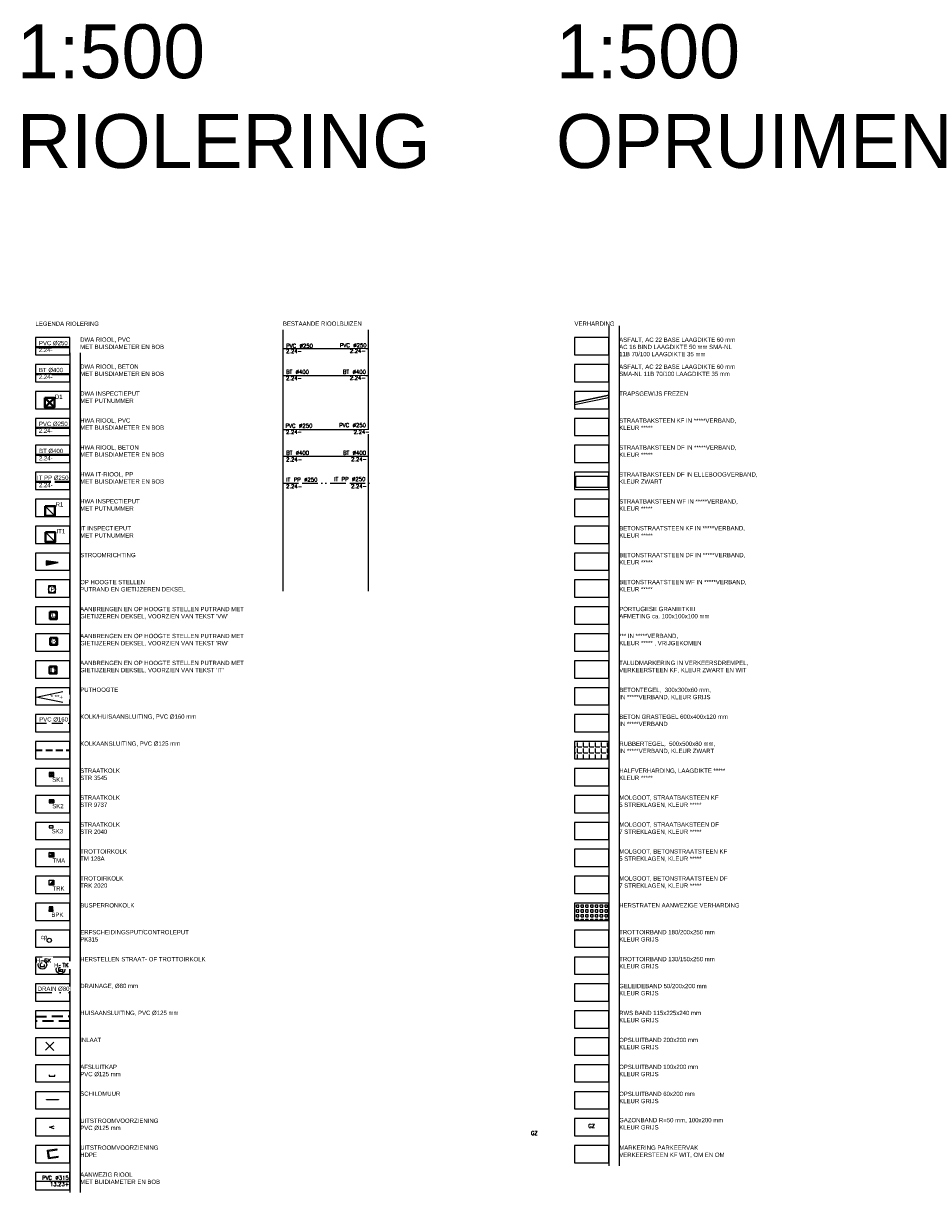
# Model space of a CAD drawing. Header units: metres. Extents: x 252743 to 254903, y 592696 to 593766.
# Tile 116 of 174: x 254277 to 254487, y 592911 to 593182. Entities that reach past the tile are written whole.
import ezdxf
from ezdxf.enums import TextEntityAlignment as Align

# ---------------------------------------------------------------- set-up
doc = ezdxf.new("R2010")
doc.units = ezdxf.units.M
doc.set_wipeout_variables(frame=1)
for name, pattern in [('ACAD_ISO10W100', [18, 12, -3, 0, -3]), ('ACAD_ISO11W100', [33, 12, -3, 12, -3, 0, -3]), ('ACAD_ISO13W100', [36, 12, -3, 12, -3, 0, -3, 0, -3]), ('CENTER', [50.8, 31.75, -6.35, 6.35, -6.35]), ('CENTERX2', [101.6, 63.5, -12.7, 12.7, -12.7]), ('DASHDOT', [25.4, 12.7, -6.35, 0, -6.35]), ('HIDDEN', [9.525, 6.35, -3.175])]:
    doc.linetypes.add(name, pattern=pattern)
for name, color, linetype, plot in [('ALGEMEEN HULP', 6, 'Continuous', False), ('N-RI-HULP', 6, 'Continuous', False), ('N-WB-HULP', 6, 'Continuous', False), ('N-WB-PROFIEL-HULP', 6, 'Continuous', False)]:
    doc.layers.add(name, color=color, linetype=linetype, plot=plot)
for name, color, linetype in [('ALGEMEEN LEGENDA 200', 7, 'Continuous'), ('ALGEMEEN TEKST 200', 7, 'Continuous'), ('B-RI', 8, 'Continuous'), ('B-RI-DWA-BETON', 8, 'Continuous'), ('B-RI-DWA-PVC', 8, 'Continuous'), ('B-RI-HWA-BETON', 8, 'Continuous'), ('B-RI-HWA-PVC', 8, 'Continuous'), ('B-RI-IT-HWA-PP', 8, 'ACAD_ISO13W100'), ('B-RI-TEKST', 8, 'Continuous'), ('B-RI-TEKST 200', 8, 'Continuous'), ('N-RI-AFSLUITKAP', 6, 'Continuous'), ('N-RI-DRAINAGE', 6, 'DASHDOT'), ('N-RI-ERFSCHEIDINGSPUT', 7, 'Continuous'), ('N-RI-HWA-PVC160', 2, 'HIDDEN'), ('N-RI-INSPECTIEPUT', 3, 'Continuous'), ('N-RI-KOLK-STRAATKOLK', 7, 'Continuous'), ('N-RI-KOLK-TROTTOIRKOLK', 7, 'Continuous'), ('N-RI-PUTHOOGTE', 7, 'Continuous'), ('N-RI-SCHILDMUUR', 4, 'Continuous'), ('N-RI-STANDPIJP', 6, 'Continuous'), ('N-RI-STROOMRICHTING', 7, 'Continuous'), ('N-RI-TEKST 500', 7, 'Continuous'), ('N-RI-UITSTROOM', 2, 'Continuous'), ('N-WB-ARC-HERSTRATEN', 8, 'Continuous'), ('N-WB-ARC-RUBBERTEGELS', 8, 'Continuous'), ('N-WB-BAND TEKST 200', 7, 'Continuous'), ('N-WB-TRAPSGEWIJS FREZEN', 2, 'Continuous')]:
    doc.layers.add(name, color=color, linetype=linetype)
for name, color, linetype, lineweight in [('N-RI-DWA-BETON', 12, 'CENTERX2', 40), ('N-RI-DWA-INSPECTIEPUT', 12, 'Continuous', 40), ('N-RI-DWA-PVC', 12, 'CENTER', 40), ('N-RI-HUISAANSLUITING DWA', 25, 'HIDDEN', 35), ('N-RI-HUISAANSLUITING HWA', 72, 'HIDDEN', 35), ('N-RI-HWA-BETON', 150, 'ACAD_ISO10W100', 40), ('N-RI-HWA-INSPECTIEPUT', 150, 'Continuous', 40), ('N-RI-HWA-PVC', 150, 'ACAD_ISO11W100', 40), ('N-RI-HWA-PVC125 KOLKAANSLUITING', 140, 'HIDDEN', 35), ('N-RI-IT-HWA-INSPECTIEPUT', 150, 'Continuous', 40), ('N-RI-IT-HWA-PP', 140, 'ACAD_ISO13W100', 40)]:
    doc.layers.add(name, color=color, linetype=linetype, lineweight=lineweight)
doc.layers.get('0').freeze()
doc.styles.add('B_STANDARD 200', font='txt.shx', dxfattribs={"height": 0.36})
doc.styles.add('N_STANDARD 200', font='arial.ttf', dxfattribs={"height": 0.4})
doc.styles.add('N_STANDARD 500', font='arial.ttf', dxfattribs={"height": 1})

# ---------------------------------------------------------------- blocks, each defined once
blk = doc.blocks.new('OP HOOGTE STELLEN GIET IT')
blk.add_lwpolyline([(-1.62, 1.62), (-1.62, -1.63), (1.62, -1.63), (1.62, 1.62)], close=True)
blk.add_circle((0, 0), 1.62)
at = {"insert": (-1.06, 1.04), "char_height": 2, "attachment_point": 1, "style": 'N_STANDARD 200', "bg_fill": 3, "box_fill_scale": 1, "bg_fill_color": 256, "bg_fill_transparency": 0}
blk.add_mtext_dynamic_manual_height_columns('IT', width=0.4, gutter_width=2, heights=[0], dxfattribs=at)
blk = doc.blocks.new('INPECTIEPUT DWA')
for p, q in [((-0.45, -0.45), (0.45, 0.45)), ((-0.45, 0.45), (0.45, -0.45))]:
    blk.add_line(p, q)
at = {"flags": 128}
blk.add_lwpolyline([(-0.45, 0.45), (0.45, 0.45), (0.45, -0.45), (-0.45, -0.45), (-0.45, 0.45)], dxfattribs=at)
blk = doc.blocks.new('STROOMRICHTING')
blk.add_hatch(color=256).paths.add_polyline_path([(0, 0), (-5.6, 0.83), (-5.6, -1.11)])
at = {"flags": 128}
blk.add_lwpolyline([(0, 0), (-5.6, 0.83), (-5.6, -1.11)], close=True, dxfattribs=at)
blk = doc.blocks.new('INSPECTIEPUT IT')
at = {"flags": 128}
blk.add_lwpolyline([(-2.25, 2.25), (2.25, 2.25), (2.25, -2.25), (-2.25, -2.25), (-2.25, 2.25)], dxfattribs=at)
at = {"layer": 'N-WB-HULP'}
blk.add_line((-2.25, 2.25), (2.25, -2.25), dxfattribs=at)
blk = doc.blocks.new('UITSTROOM HDPE')
for p, q in [((-0.3, 1.98), (4.15, 2.65)), ((0.3, -1.98), (-0.3, 1.98)), ((0.27, 1.56), (4.22, 2.16)), ((0.72, -1.41), (0.27, 1.56)), ((4.22, 2.16), (4.15, 2.65)), ((0.3, -1.98), (4.75, -1.3)), ((0.72, -1.41), (4.67, -0.81)), ((4.75, -1.3), (4.67, -0.81))]:
    blk.add_line(p, q)
blk = doc.blocks.new('UITSTROOM PVC')
blk.add_lwpolyline([(0.41, -0.14), (0, 0), (0.41, 0.14)])
blk = doc.blocks.new('INSPECTIEPUT RWA')
at = {"flags": 128}
blk.add_lwpolyline([(-0.45, 0.45), (0.45, 0.45), (0.45, -0.45), (-0.45, -0.45), (-0.45, 0.45)], dxfattribs=at)
at = {"layer": 'N-RI-HULP'}
blk.add_line((-0.45, 0.45), (0.45, -0.45), dxfattribs=at)
blk = doc.blocks.new('KAP')
for p, q in [((-0.63, -0.62), (0.63, 0.62)), ((0.62, -0.63), (-0.62, 0.63))]:
    blk.add_line(p, q)
blk = doc.blocks.new('HERSTELLEN STRAATKOLK')
at = {"color": 8}
blk.add_lwpolyline([(-0.2, 0.15), (-0.2, -0.15), (0.2, -0.15), (0.2, 0.15)], close=True, dxfattribs=at)
at = {"color": 8, "insert": (0.18, 0.58), "char_height": 0.36, "width": 0.6282, "attachment_point": 1, "rotation": 359.9997, "style": 'B_STANDARD 200', "bg_fill": 2}
blk.add_mtext('SK', dxfattribs=at)
blk.add_circle((0, 0), 0.4)
at = {"insert": (-0.2, 0.2), "char_height": 0.4, "width": 0.231, "attachment_point": 9, "rotation": 359.9671, "style": 'N_STANDARD 200', "bg_fill": 3, "box_fill_scale": 1.1, "bg_fill_color": 256, "bg_fill_transparency": 0}
blk.add_mtext('H', dxfattribs=at)
blk = doc.blocks.new('HERSTELLEN TROTTOIRKOLK')
at = {"color": 8}
blk.add_line((-0.2, -0.15), (0.2, 0.15), dxfattribs=at)
blk.add_lwpolyline([(-0.2, 0.15), (-0.2, -0.15), (0.2, -0.15), (0.2, 0.15)], close=True, dxfattribs=at)
blk.add_circle((0, 0), 0.4)
at = {"insert": (-0.2, 0.2), "char_height": 0.4, "width": 0.231, "attachment_point": 9, "rotation": 359.9671, "style": 'N_STANDARD 200', "bg_fill": 3, "box_fill_scale": 1.1, "bg_fill_color": 256, "bg_fill_transparency": 0}
blk.add_mtext('H', dxfattribs=at)
at = {"color": 8, "insert": (0.18, 0.58), "char_height": 0.36, "width": 0.6282, "attachment_point": 1, "rotation": 359.9997, "style": 'B_STANDARD 200', "bg_fill": 2}
blk.add_mtext('TK', dxfattribs=at)
blk = doc.blocks.new('STRAATKOLK STR9737')
h = blk.add_hatch(color=256)
h.dxf.hatch_style = 1
h.paths.add_polyline_path([(0, 0.3), (0, 0), (0.22, 0.15)])
h = blk.add_hatch(color=256)
h.dxf.hatch_style = 1
h.paths.add_polyline_path([(0.22, 0.15), (0.45, 0.3), (0.45, 0)])
for points in [[(0, 0.3), (0, 0), (0.22, 0.15)], [(0, 0.3), (0, 0), (0.45, 0), (0.45, 0.3)], [(0.22, 0.15), (0.45, 0.3), (0.45, 0)]]:
    blk.add_lwpolyline(points, close=True)
at = {"style": 'N_STANDARD 200'}
blk.add_attdef('STRAATKOLK', (0.3, -0.5), '', height=0.4, dxfattribs=at)
at = {"color": 7, "true_color": 0xffffff}
blk.add_wipeout([(0.32, -0.09), (1.36, -0.09), (1.36, -0.52), (0.32, -0.52)], dxfattribs=at)
blk = doc.blocks.new('STRAATKOLK STR3545')
h = blk.add_hatch(color=256)
h.dxf.hatch_style = 1
h.paths.add_polyline_path([(0, 0.35), (0.22, 0.17), (0.45, 0.35)])
h = blk.add_hatch(color=256)
h.dxf.hatch_style = 1
h.paths.add_polyline_path([(0.22, 0.17), (0, 0), (0.45, 0)])
for points in [[(0, 0.35), (0.22, 0.17), (0.45, 0.35)], [(0, 0.35), (0, 0), (0.45, 0), (0.45, 0.35)], [(0.22, 0.17), (0, 0), (0.45, 0)]]:
    blk.add_lwpolyline(points, close=True)
at = {"style": 'N_STANDARD 200'}
blk.add_attdef('STRAATKOLK', (0.3, -0.5), '', height=0.4, dxfattribs=at)
at = {"color": 7, "true_color": 0xffffff}
blk.add_wipeout([(0.32, -0.09), (1.36, -0.09), (1.36, -0.52), (0.32, -0.52)], dxfattribs=at)
blk = doc.blocks.new('STRAATKOLK STR2040')
blk.add_lwpolyline([(0, 0.2), (0, 0), (0.4, 0), (0.4, 0.2)], close=True)
at = {"style": 'N_STANDARD 200'}
blk.add_attdef('STRAATKOLK', (0.25, -0.5), '', height=0.4, dxfattribs=at)
at = {"color": 7, "true_color": 0xffffff}
blk.add_wipeout([(0.27, -0.09), (1.31, -0.09), (1.31, -0.52), (0.27, -0.52)], dxfattribs=at)
blk = doc.blocks.new('PUTHOOGTE-R')
at = {"color": 7, "true_color": 0xffffff}
blk.add_wipeout([(3.1, 0.22), (1.3, 0.22), (1.3, -0.22), (3.1, -0.22)], dxfattribs=at)
for p, q in [((0, 0), (2.49, 0.51)), ((2.49, -0.5), (0, 0))]:
    blk.add_line(p, q)
at = {"style": 'N_STANDARD 200'}
blk.add_attdef('PUTHOOGTE', text='', height=0.4, dxfattribs=at).set_placement((1.34, 0), align=Align.MIDDLE_LEFT)
blk = doc.blocks.new('CONTROLEPUT')
at = {"linetype": 'Continuous'}
blk.add_circle((0, 0), 0.2, dxfattribs=at)
at = {"style": 'N_STANDARD 200'}
blk.add_attdef('ERFSCHEIDINGS/CONTROLEPUT', text='', height=0.4, dxfattribs=at).set_placement((-0.18, 0.11), align=Align.RIGHT)
blk = doc.blocks.new('OP HOOGTE STELLEN GIET DEKSEL')
blk.add_circle((0, 0), 1.62)
at = {"insert": (-0.69, 0.96), "char_height": 2, "attachment_point": 1, "style": 'N_STANDARD 200', "bg_fill": 3, "box_fill_scale": 1, "bg_fill_color": 256, "bg_fill_transparency": 0}
blk.add_mtext_dynamic_manual_height_columns('\\pxr0.90157;P', width=0.35, gutter_width=2, heights=[0], dxfattribs=at)
blk.add_lwpolyline([(-1.62, 1.62), (-1.62, -1.63), (1.62, -1.63), (1.62, 1.62)], close=True)
blk = doc.blocks.new('OP HOOGTE STELLEN GIET VW')
at = {"flags": 128}
blk.add_lwpolyline([(-1.62, 1.62), (-1.62, -1.63), (1.62, -1.63), (1.62, 1.62)], close=True, dxfattribs=at)
blk.add_circle((0, 0), 1.62)
at = {"insert": (-0.74, 1.18), "char_height": 2, "attachment_point": 1, "style": 'N_STANDARD 200', "bg_fill": 3, "box_fill_scale": 1, "bg_fill_color": 256, "bg_fill_transparency": 0}
blk.add_mtext_dynamic_manual_height_columns('D', width=0.4, gutter_width=2, heights=[0], dxfattribs=at)
blk = doc.blocks.new('OP HOOGTE STELLEN GIET RWA')
blk.add_lwpolyline([(-1.62, 1.62), (-1.62, -1.63), (1.62, -1.63), (1.62, 1.62)], close=True)
blk.add_circle((0, 0), 1.62)
at = {"insert": (-0.77, 1.18), "char_height": 2, "attachment_point": 1, "style": 'N_STANDARD 200', "bg_fill": 3, "box_fill_scale": 1, "bg_fill_color": 256, "bg_fill_transparency": 0}
blk.add_mtext_dynamic_manual_height_columns('R', width=0.4, gutter_width=2, heights=[0], dxfattribs=at)
blk = doc.blocks.new('BUSPERRONKOLK')
h = blk.add_hatch(color=256)
h.dxf.hatch_style = 1
h.paths.add_polyline_path([(0, 0.43), (0.18, 0.29), (0.35, 0.43)])
h = blk.add_hatch(color=256)
h.dxf.hatch_style = 1
h.paths.add_polyline_path([(0, 0.15), (0.18, 0.29), (0.35, 0.15)])
for points in [[(0, 0.43), (0.18, 0.29), (0.35, 0.43)], [(0, 0.43), (0, 0.15), (0.35, 0.15), (0.35, 0.43)], [(0, 0.15), (0.18, 0.29), (0.35, 0.15)], [(0, 0), (0, 0.15), (0.35, 0.15), (0.35, 0)]]:
    blk.add_lwpolyline(points, close=True)
at = {"color": 7, "true_color": 0xffffff}
blk.add_wipeout([(0.22, -0.09), (1.46, -0.09), (1.46, -0.52), (0.22, -0.52)], dxfattribs=at)
at = {"style": 'N_STANDARD 200'}
blk.add_attdef('TROTTOIRKOLK', (0.22, -0.51), '', height=0.4, dxfattribs=at)
blk = doc.blocks.new('TROTTOIRKOLK TRK2020')
h = blk.add_hatch(color=256)
h.dxf.hatch_style = 1
h.paths.add_polyline_path([(0, 0), (0.45, 0.45), (0.45, 0)])
for points in [[(0, 0.45), (0.45, 0.45), (0.45, 0), (0, 0)], [(0, 0), (0.45, 0.45), (0.45, 0)]]:
    blk.add_lwpolyline(points, close=True)
at = {"color": 7, "true_color": 0xffffff}
blk.add_wipeout([(0.32, -0.09), (1.56, -0.09), (1.56, -0.52), (0.32, -0.52)], dxfattribs=at)
at = {"style": 'N_STANDARD 200'}
blk.add_attdef('TROTTOIRKOLK', (0.32, -0.51), '', height=0.4, dxfattribs=at)
blk = doc.blocks.new('TROTTOIRKOLK TM128A')
h = blk.add_hatch(color=256)
h.dxf.hatch_style = 1
h.paths.add_polyline_path([(0, 0.45), (0.45, 0.45), (0.45, 0.15)])
for points in [[(0, 0.45), (0.45, 0.45), (0.45, 0.15), (0, 0.15)], [(0, 0.45), (0.45, 0.45), (0.45, 0.15)], [(0, 0), (0, 0.15), (0.45, 0.15), (0.45, 0)]]:
    blk.add_lwpolyline(points, close=True)
at = {"color": 7, "true_color": 0xffffff}
blk.add_wipeout([(0.32, -0.09), (1.56, -0.09), (1.56, -0.52), (0.32, -0.52)], dxfattribs=at)
at = {"style": 'N_STANDARD 200'}
blk.add_attdef('TROTTOIRKOLK', (0.32, -0.51), '', height=0.4, dxfattribs=at)

msp = doc.modelspace()

# ---------------------------------------------------------------- hatches: boundary and pattern name
at = {"layer": 'N-WB-ARC-HERSTRATEN'}
h = msp.add_hatch(dxfattribs=at)
h.set_pattern_fill('SQUARE', color=256, scale=0.175, style=0)
h.set_pattern_definition([(0, (254454.3638, 592462.82024), (0, 0.555625), [0.555625, -0.555625]), (90, (254454.3638, 592462.82024), (-0.555625, 3e-17), [0.555625, -0.555625])])
h.paths.add_polyline_path([(254405.031, 592974.278), (254413.031, 592974.278), (254413.031, 592978.278), (254405.031, 592978.278)])
at = {"layer": 'N-WB-ARC-RUBBERTEGELS'}
h = msp.add_hatch(dxfattribs=at)
h.set_pattern_fill('ANGLE', color=256, scale=0.2)
h.set_pattern_definition([(0, (254395.9422, 592820.3597), (0, 1.397), [1.016, -0.381]), (90, (254395.9422, 592820.3597), (-1.397, 9e-17), [1.016, -0.381])])
h.paths.add_polyline_path([(254405.031, 593011.778), (254413.031, 593011.778), (254413.031, 593015.778), (254405.031, 593015.778)])

# ---------------------------------------------------------------- linework, layer by layer
at = {"layer": 'ALGEMEEN HULP'}
for p, q in [((254337.339, 593111.306), (254337.339, 593050.687)), ((254357.14, 593111.306), (254357.14, 593050.687)), ((254413.031, 593112.257), (254413.031, 592917.357)), ((254415.426, 593112.257), (254415.426, 592917.357)), ((254290.27, 593106.007), (254290.27, 592911.107))]:
    msp.add_line(p, q, dxfattribs=at)
at = {"layer": 'ALGEMEEN LEGENDA 200'}
for points in [[(254279.874, 593105.528), (254287.874, 593105.528), (254287.874, 593109.528), (254279.874, 593109.528)], [(254405.031, 593105.528), (254413.031, 593105.528), (254413.031, 593109.528), (254405.031, 593109.528)], [(254279.874, 593099.278), (254287.874, 593099.278), (254287.874, 593103.278), (254279.874, 593103.278)], [(254405.031, 593099.278), (254413.031, 593099.278), (254413.031, 593103.278), (254405.031, 593103.278)], [(254279.874, 593093.028), (254287.874, 593093.028), (254287.874, 593097.028), (254279.874, 593097.028)], [(254405.031, 593093.028), (254413.031, 593093.028), (254413.031, 593097.028), (254405.031, 593097.028)], [(254279.874, 593086.778), (254287.874, 593086.778), (254287.874, 593090.778), (254279.874, 593090.778)], [(254405.031, 593086.778), (254413.031, 593086.778), (254413.031, 593090.778), (254405.031, 593090.778)], [(254279.874, 593080.528), (254287.874, 593080.528), (254287.874, 593084.528), (254279.874, 593084.528)], [(254405.026, 593080.528), (254413.026, 593080.528), (254413.026, 593084.528), (254405.026, 593084.528)], [(254279.874, 593074.278), (254287.874, 593074.278), (254287.874, 593078.278), (254279.874, 593078.278)], [(254405.022, 593074.278), (254413.022, 593074.278), (254413.022, 593078.278), (254405.022, 593078.278)], [(254279.874, 593068.028), (254287.874, 593068.028), (254287.874, 593072.028), (254279.874, 593072.028)], [(254405.031, 593068.028), (254413.031, 593068.028), (254413.031, 593072.028), (254405.031, 593072.028)], [(254405.031, 593061.778), (254413.031, 593061.778), (254413.031, 593065.778), (254405.031, 593065.778)], [(254279.874, 593055.528), (254287.874, 593055.528), (254287.874, 593059.528), (254279.874, 593059.528)], [(254405.031, 593055.528), (254413.031, 593055.528), (254413.031, 593059.528), (254405.031, 593059.528)], [(254279.874, 593049.278), (254287.874, 593049.278), (254287.874, 593053.278), (254279.874, 593053.278)], [(254279.874, 593049.278), (254287.874, 593049.278), (254287.874, 593053.278), (254279.874, 593053.278)], [(254405.031, 593049.278), (254413.031, 593049.278), (254413.031, 593053.278), (254405.031, 593053.278)], [(254279.874, 593043.028), (254287.874, 593043.028), (254287.874, 593047.028), (254279.874, 593047.028)], [(254405.031, 593043.028), (254413.031, 593043.028), (254413.031, 593047.028), (254405.031, 593047.028)], [(254279.874, 593036.778), (254287.874, 593036.778), (254287.874, 593040.778), (254279.874, 593040.778)], [(254405.031, 593036.778), (254413.031, 593036.778), (254413.031, 593040.778), (254405.031, 593040.778)], [(254405.031, 593030.528), (254413.031, 593030.528), (254413.031, 593034.528), (254405.031, 593034.528)], [(254279.874, 593024.278), (254287.874, 593024.278), (254287.874, 593028.278), (254279.874, 593028.278)], [(254405.031, 593024.278), (254413.031, 593024.278), (254413.031, 593028.278), (254405.031, 593028.278)], [(254279.874, 593018.028), (254287.874, 593018.028), (254287.874, 593022.028), (254279.874, 593022.028)], [(254279.874, 593018.028), (254287.874, 593018.028), (254287.874, 593022.028), (254279.874, 593022.028)], [(254405.031, 593018.028), (254413.031, 593018.028), (254413.031, 593022.028), (254405.031, 593022.028)], [(254279.874, 593011.778), (254287.874, 593011.778), (254287.874, 593015.778), (254279.874, 593015.778)], [(254405.031, 593011.778), (254413.031, 593011.778), (254413.031, 593015.778), (254405.031, 593015.778)], [(254279.874, 593005.528), (254287.874, 593005.528), (254287.874, 593009.528), (254279.874, 593009.528)], [(254405.031, 593005.528), (254413.031, 593005.528), (254413.031, 593009.528), (254405.031, 593009.528)], [(254279.874, 592999.278), (254287.874, 592999.278), (254287.874, 593003.278), (254279.874, 593003.278)], [(254405.031, 592999.278), (254413.031, 592999.278), (254413.031, 593003.278), (254405.031, 593003.278)], [(254405.031, 592993.028), (254413.031, 592993.028), (254413.031, 592997.028), (254405.031, 592997.028)], [(254279.874, 592986.778), (254287.874, 592986.778), (254287.874, 592990.778), (254279.874, 592990.778)], [(254405.031, 592986.778), (254413.031, 592986.778), (254413.031, 592990.778), (254405.031, 592990.778)], [(254279.874, 592980.528), (254287.874, 592980.528), (254287.874, 592984.528), (254279.874, 592984.528)], [(254405.031, 592980.528), (254413.031, 592980.528), (254413.031, 592984.528), (254405.031, 592984.528)], [(254279.874, 592974.278), (254287.874, 592974.278), (254287.874, 592978.278), (254279.874, 592978.278)], [(254405.031, 592974.278), (254413.031, 592974.278), (254413.031, 592978.278), (254405.031, 592978.278)], [(254279.874, 592968.028), (254287.874, 592968.028), (254287.874, 592972.028), (254279.874, 592972.028)], [(254405.031, 592968.028), (254413.031, 592968.028), (254413.031, 592972.028), (254405.031, 592972.028)], [(254279.874, 592961.778), (254287.874, 592961.778), (254287.874, 592965.778), (254279.874, 592965.778)], [(254405.031, 592961.778), (254413.031, 592961.778), (254413.031, 592965.778), (254405.031, 592965.778)], [(254279.874, 592955.528), (254287.874, 592955.528), (254287.874, 592959.528), (254279.874, 592959.528)], [(254405.031, 592955.528), (254413.031, 592955.528), (254413.031, 592959.528), (254405.031, 592959.528)], [(254279.874, 592949.278), (254287.874, 592949.278), (254287.874, 592953.278), (254279.874, 592953.278)], [(254405.031, 592949.278), (254413.031, 592949.278), (254413.031, 592953.278), (254405.031, 592953.278)], [(254279.874, 592943.028), (254287.874, 592943.028), (254287.874, 592947.028), (254279.874, 592947.028)], [(254405.031, 592943.028), (254413.031, 592943.028), (254413.031, 592947.028), (254405.031, 592947.028)], [(254279.874, 592936.778), (254287.874, 592936.778), (254287.874, 592940.778), (254279.874, 592940.778)], [(254405.031, 592936.778), (254413.031, 592936.778), (254413.031, 592940.778), (254405.031, 592940.778)], [(254279.874, 592930.528), (254287.874, 592930.528), (254287.874, 592934.528), (254279.874, 592934.528)], [(254405.031, 592930.528), (254413.031, 592930.528), (254413.031, 592934.528), (254405.031, 592934.528)], [(254279.874, 592924.278), (254287.874, 592924.278), (254287.874, 592928.278), (254279.874, 592928.278)], [(254405.031, 592924.278), (254413.031, 592924.278), (254413.031, 592928.278), (254405.031, 592928.278)], [(254279.874, 592918.028), (254287.874, 592918.028), (254287.874, 592922.028), (254279.874, 592922.028)], [(254405.031, 592918.028), (254413.031, 592918.028), (254413.031, 592922.028), (254405.031, 592922.028)]]:
    msp.add_lwpolyline(points, close=True, dxfattribs=at)
at = {"layer": 'B-RI-DWA-BETON', "ltscale": 0.3}
msp.add_line((254337.339, 593100.72), (254357.14, 593100.72), dxfattribs=at)
at = {"layer": 'B-RI-DWA-PVC', "ltscale": 0.7}
msp.add_line((254337.339, 593106.97), (254357.14, 593106.97), dxfattribs=at)
at = {"layer": 'B-RI-HWA-BETON', "ltscale": 0.8}
msp.add_line((254337.339, 593081.97), (254357.14, 593081.97), dxfattribs=at)
at = {"layer": 'B-RI-HWA-PVC', "ltscale": 0.8}
msp.add_line((254337.339, 593088.22), (254357.14, 593088.22), dxfattribs=at)
at = {"layer": 'B-RI-IT-HWA-PP', "ltscale": 0.3}
msp.add_line((254337.339, 593075.72), (254357.64, 593075.72), dxfattribs=at)
at = {"layer": 'N-RI-AFSLUITKAP'}
msp.add_lwpolyline([(254283.1, 592938.461), (254283.1, 592938.149), (254284.35, 592938.149), (254284.35, 592938.461)], dxfattribs=at)
at = {"layer": 'N-RI-DRAINAGE', "ltscale": 0.3}
msp.add_line((254279.874, 592957.528), (254287.874, 592957.528), dxfattribs=at)
at = {"layer": 'N-RI-DWA-BETON', "ltscale": 0.3}
msp.add_line((254279.874, 593101.07), (254287.874, 593101.07), dxfattribs=at)
at = {"layer": 'N-RI-HUISAANSLUITING DWA', "ltscale": 0.4}
msp.add_lwpolyline([(254287.874, 592950.932), (254279.874, 592950.859)], dxfattribs=at)
at = {"layer": 'N-RI-HUISAANSLUITING HWA', "ltscale": 0.4}
msp.add_lwpolyline([(254279.874, 592951.976), (254287.874, 592952.063)], dxfattribs=at)
at = {"layer": 'N-RI-HWA-BETON', "ltscale": 0.8}
msp.add_line((254279.874, 593082.32), (254287.874, 593082.32), dxfattribs=at)
at = {"layer": 'N-RI-HWA-PVC', "ltscale": 0.8}
msp.add_line((254279.874, 593088.57), (254287.874, 593088.57), dxfattribs=at)
at = {"layer": 'N-RI-HWA-PVC125 KOLKAANSLUITING', "ltscale": 0.25}
msp.add_line((254279.874, 593013.778), (254287.874, 593013.778), dxfattribs=at)
at = {"layer": 'N-RI-HWA-PVC160', "ltscale": 0.4}
msp.add_line((254279.874, 593020.054), (254287.874, 593020.054), dxfattribs=at)
at = {"layer": 'N-RI-IT-HWA-PP', "ltscale": 0.3}
msp.add_line((254279.874, 593076.07), (254287.874, 593076.07), dxfattribs=at)
at = {"layer": 'N-RI-SCHILDMUUR'}
msp.add_lwpolyline([(254285.253, 592932.726), (254285.253, 592932.601), (254282.445, 592932.601), (254282.445, 592932.726)], close=True, dxfattribs=at)
at = {"layer": 'N-WB-HULP'}
msp.add_lwpolyline([(254412.785, 593074.75), (254405.33, 593074.768), (254405.33, 593077.393), (254412.791, 593077.375)], close=True, dxfattribs=at)
at = {"layer": 'N-WB-PROFIEL-HULP'}
msp.add_lwpolyline([(254405.031, 593094.471), (254405.031, 593093.96), (254413.031, 593095.625), (254413.031, 593096.135), (254405.031, 593094.471)], dxfattribs=at)
at = {"layer": 'N-WB-TRAPSGEWIJS FREZEN'}
for p, q in [((254405.031, 593094.471), (254413.031, 593096.135)), ((254405.031, 593093.96), (254413.031, 593095.625))]:
    msp.add_line(p, q, dxfattribs=at)

# ---------------------------------------------------------------- block references
at = {"layer": 'N-RI-ERFSCHEIDINGSPUT', "xscale": 2.5, "yscale": 2.5, "zscale": 2.5}
msp.add_blockref('CONTROLEPUT', (254283.084, 592969.653), dxfattribs=at).add_auto_attribs({'ERFSCHEIDINGS/CONTROLEPUT': 'cp'})
at = {"layer": 'N-RI-IT-HWA-INSPECTIEPUT', "xscale": 0.5, "yscale": 0.5, "zscale": 0.5}
msp.add_blockref('OP HOOGTE STELLEN GIET IT', (254283.968, 593032.367), dxfattribs=at)
at = {"layer": 'N-RI-KOLK-STRAATKOLK', "xscale": 2.5, "yscale": 2.5, "zscale": 2.5}
msp.add_blockref('STRAATKOLK STR2040', (254283.03, 592995.728), dxfattribs=at).add_auto_attribs({'STRAATKOLK': 'SK3'})
at = {"layer": 'N-RI-STANDPIJP', "xscale": 1.511994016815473, "yscale": 1.511994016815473, "zscale": 1.511994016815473}
msp.add_blockref('KAP', (254283.205, 592945.071), dxfattribs=at)
at = {"layer": 'N-RI-STROOMRICHTING', "xscale": 0.5, "yscale": 0.5, "zscale": 0.5}
msp.add_blockref('STROOMRICHTING', (254285.179, 593057.3), dxfattribs=at)
at = {"layer": 'N-RI-UITSTROOM'}
for name, p, xscale, yscale, zscale in [('UITSTROOM PVC', (254283.168, 592926.267), 2.5, 2.5, 2.5), ('UITSTROOM HDPE', (254282.792, 592919.978), 0.5, 0.5, 0.5)]:
    msp.add_blockref(name, p, dxfattribs=dict(at, xscale=xscale, yscale=yscale, zscale=zscale))

# ---------------------------------------------------------------- texts
at = {"layer": 'ALGEMEEN HULP', "attachment_point": 1, "style": 'N_STANDARD 200'}
for s, insert, char_height, width in [('1:500\\PRIOLERING', (254275.578, 593182.217), 12.5, 29.36325), ('1:500\\POPRUIMEN', (254400.726, 593182.217), 12.5, 29.36325), ('LEGENDA RIOLERING', (254279.874, 593113.25), 1, 23.4906), ('BESTAANDE RIOOLBUIZEN', (254337.334, 593113.267), 1, 29.36325), ('VERHARDING', (254405.026, 593113.267), 1, 29.36325)]:
    msp.add_mtext(s, dxfattribs=dict(at, insert=insert, char_height=char_height, width=width))
at = {"layer": 'ALGEMEEN TEKST 200', "char_height": 1, "width": 38.90124, "attachment_point": 1, "style": 'N_STANDARD 200'}
for s, insert in [('DWA RIOOL, PVC \\PMET BUISDIAMETER EN BOB', (254290.261, 593109.55)), ('ASFALT, AC 22 BASE LAAGDIKTE 60 mm\\PAC 16 BIND LAAGDIKTE 50 mm SMA-NL \\P11B 70/100 LAAGDIKTE 35 mm', (254415.412, 593109.522)), ('DWA RIOOL, BETON \\PMET BUISDIAMETER EN BOB', (254290.261, 593103.3)), ('ASFALT, AC 22 BASE LAAGDIKTE 60 mm\\PSMA-NL 11B 70/100 LAAGDIKTE 35 mm', (254415.412, 593103.272)), ('DWA INSPECTIEPUT\\PMET PUTNUMMER', (254290.27, 593097.044)), ('TRAPSGEWIJS FREZEN', (254415.417, 593097.022)), ('HWA RIOOL, PVC \\PMET BUISDIAMETER EN BOB', (254290.27, 593090.798)), ('STRAATBAKSTEEN KF IN *****VERBAND, \\PKLEUR *****', (254415.412, 593090.772)), ('HWA RIOOL, BETON\\PMET BUISDIAMETER EN BOB', (254290.27, 593084.548)), ('STRAATBAKSTEEN DF IN *****VERBAND, \\PKLEUR *****', (254415.412, 593084.522)), ('HWA IT-RIOOL, PP\\PMET BUISDIAMETER EN BOB', (254290.27, 593078.298)), ('STRAATBAKSTEEN DF IN ELLEBOOGVERBAND, \\PKLEUR ZWART', (254415.393, 593078.26)), ('HWA INSPECTIEPUT\\PMET PUTNUMMER', (254290.27, 593072.044)), ('STRAATBAKSTEEN WF IN *****VERBAND, \\PKLEUR *****', (254415.412, 593072.022)), ('IT INSPECTIEPUT\\PMET PUTNUMMER', (254290.27, 593065.794)), ('BETONSTRAATSTEEN KF IN *****VERBAND, \\PKLEUR *****', (254415.422, 593065.792)), ('STROOMRICHTING', (254290.27, 593059.557)), ('BETONSTRAATSTEEN DF IN *****VERBAND, \\PKLEUR *****', (254415.422, 593059.55)), ('OP HOOGTE STELLEN \\PPUTRAND EN GIETIJZEREN DEKSEL ', (254290.252, 593053.278)), ('BETONSTRAATSTEEN WF IN *****VERBAND, \\PKLEUR *****', (254415.422, 593053.3)), ("AANBRENGEN EN OP HOOGTE STELLEN PUTRAND MET\\PGIETIJZEREN DEKSEL, VOORZIEN VAN TEKST 'VW'", (254290.252, 593047.028)), ('PORTUGESE GRANIETKEI\\PAFMETING ca. 100x100x100 mm', (254415.422, 593047.042)), ("AANBRENGEN EN OP HOOGTE STELLEN PUTRAND MET\\PGIETIJZEREN DEKSEL, VOORZIEN VAN TEKST 'RW'", (254290.252, 593040.778)), ('*** IN *****VERBAND, \\PKLEUR ***** , VRIJGEKOMEN', (254415.422, 593040.8)), ("AANBRENGEN EN OP HOOGTE STELLEN PUTRAND MET\\PGIETIJZEREN DEKSEL, VOORZIEN VAN TEKST 'IT'", (254290.252, 593034.528)), ('PUTHOOGTE', (254290.266, 593028.311)), ('KOLK/HUISAANSLUITING, PVC Ø160 mm', (254290.274, 593022.078)), ('KOLKAANSLUITING, PVC Ø125 mm', (254290.274, 593015.807)), ('STRAATKOLK \\PSTR 3545 ', (254290.27, 593009.528)), ('STRAATKOLK\\PSTR 9737', (254290.27, 593003.278)), ('STRAATKOLK\\PSTR 2040', (254290.27, 592997.028)), ('TROTTOIRKOLK\\PTM 128A', (254290.27, 592990.778)), ('TROTOIRKOLK\\PTRK 2020 ', (254290.274, 592984.528)), ('BUSPERRONKOLK', (254290.274, 592978.278)), ('ERFSCHEIDINGSPUT/CONTROLEPUT\\PPK315', (254290.274, 592972.044)), ('TROTTOIRBAND 180/200x250 mm\\PKLEUR GRIJS', (254415.401, 592972.047)), ('TROTTOIRBAND 130/150x250 mm\\PKLEUR GRIJS', (254415.401, 592965.797)), ('HERSTELLEN STRAAT- OF TROTTOIRKOLK', (254290.27, 592965.778)), ('DRAINAGE, Ø80 mm', (254290.274, 592959.57)), ('GELEIDEBAND 50/200x200 mm \\PKLEUR GRIJS', (254415.401, 592959.547)), ('HUISAANSLUITING, PVC Ø125 mm', (254290.274, 592953.32)), ('RWS BAND 115x225x240 mm\\PKLEUR GRIJS', (254415.401, 592953.297)), ('INLAAT', (254290.274, 592947.044)), ('OPSLUITBAND 200x200 mm \\PKLEUR GRIJS', (254415.398, 592947.034)), ('AFSLUITKAP\\PPVC Ø125 mm', (254290.27, 592940.778)), ('OPSLUITBAND 100x200 mm \\PKLEUR GRIJS', (254415.398, 592940.784)), ('SCHILDMUUR', (254290.274, 592934.57)), ('OPSLUITBAND 60x200 mm \\PKLEUR GRIJS', (254415.398, 592934.528)), ('UITSTROOMVOORZIENING\\PPVC Ø125 mm', (254290.274, 592928.294)), ('GAZONBAND R=50 mm, 100x200 mm\\PKLEUR GRIJS', (254415.398, 592928.425)), ('UITSTROOMVOORZIENING\\PHDPE', (254290.274, 592922.044)), ('AANWEZIG RIOOL\\PMET BUIDIAMETER EN BOB', (254290.27, 592915.781))]:
    msp.add_mtext(s, dxfattribs=dict(at, insert=insert))
at = {"layer": 'ALGEMEEN TEKST 200', "char_height": 1, "attachment_point": 1, "style": 'N_STANDARD 200'}
for s, width, gutter_width, insert in [('TALUDMARKERING IN VERKEERSDREMPEL,\\PVERKEERSTEEN KF, KLEUR ZWART EN WIT', 34.86684, 18, (254415.41, 593034.545)), ('BETONTEGEL,  300x300x60 mm, \\PIN *****VERBAND, KLEUR GRIJS', 28.07337, 18, (254415.422, 593028.278)), ('BETON GRASTEGEL 600x400x120 mm\\PIN *****VERBAND', 28.07337, 18, (254415.417, 593022.045)), ('RUBBERTEGEL,  500x500x80 mm, \\PIN *****VERBAND, KLEUR ZWART', 28.07337, 18, (254415.432, 593015.783)), ('HALFVERHARDING, LAAGDIKTE *****\\PKLEUR *****', 28.07337, 18, (254415.422, 593009.528)), ('MOLGOOT, STRAATBAKSTEEN KF\\P5 STREKLAGEN, KLEUR *****', 28.80357, 18, (254415.422, 593003.278)), ('MOLGOOT, STRAATBAKSTEEN DF\\P7 STREKLAGEN, KLEUR *****', 28.07337, 18, (254415.422, 592997.028)), ('MOLGOOT, BETONSTRAATSTEEN KF\\P5 STREKLAGEN, KLEUR *****', 28.07337, 18, (254415.422, 592990.778)), ('MOLGOOT, BETONSTRAATSTEEN DF\\P7 STREKLAGEN, KLEUR *****', 28.07337, 18, (254415.422, 592984.528)), ('HERSTRATEN AANWEZIGE VERHARDING', 28.07337, 18, (254415.417, 592978.278)), ('MARKERING PARKEERVAK\\PVERKEERSTEEN KF WIT, OM EN OM', 25.93363, 4, (254415.426, 592922.044))]:
    msp.add_mtext_dynamic_manual_height_columns(s, width=width, gutter_width=gutter_width, heights=[0], dxfattribs=dict(at, insert=insert))
at = {"layer": 'B-RI-TEKST 200', "insert": (254287.611, 592914.098), "char_height": 0.9, "width": 7.24337, "attachment_point": 9, "rotation": 359.99969, "style": 'B_STANDARD 200', "bg_fill": 3, "box_fill_scale": 1, "bg_fill_color": 256, "bg_fill_transparency": 0}
msp.add_mtext('PVC Ø315', dxfattribs=at)
at = {"layer": 'N-WB-BAND TEKST 200', "insert": (254395.72, 592925.372), "char_height": 0.9, "width": 0.78566, "attachment_point": 2, "style": 'B_STANDARD 200', "bg_fill": 3, "box_fill_scale": 1, "bg_fill_color": 256, "bg_fill_transparency": 0}
msp.add_mtext('GZ', dxfattribs=at)

# ---------------------------------------------------------------- next in the draw order: linework, layer by layer
at = {"layer": 'ALGEMEEN LEGENDA 200'}
for points in [[(254279.874, 593030.528), (254287.874, 593030.528), (254287.874, 593034.528), (254279.874, 593034.528)], [(254279.874, 592993.028), (254287.874, 592993.028), (254287.874, 592997.028), (254279.874, 592997.028)]]:
    msp.add_lwpolyline(points, close=True, dxfattribs=at)

# ---------------------------------------------------------------- next in the draw order: block references
at = {"layer": 'N-RI-DWA-INSPECTIEPUT', "xscale": 0.5, "yscale": 0.5, "zscale": 0.5}
msp.add_blockref('OP HOOGTE STELLEN GIET VW', (254284.052, 593045.035), dxfattribs=at)
at = {"layer": 'N-RI-HWA-INSPECTIEPUT', "xscale": 0.5, "yscale": 0.5, "zscale": 0.5}
msp.add_blockref('OP HOOGTE STELLEN GIET RWA', (254284.114, 593039.036), dxfattribs=at)
at = {"layer": 'N-RI-INSPECTIEPUT', "xscale": 0.5, "yscale": 0.5, "zscale": 0.5}
msp.add_blockref('OP HOOGTE STELLEN GIET DEKSEL', (254283.732, 593051.116), dxfattribs=at)
at = {"layer": 'N-RI-KOLK-STRAATKOLK', "xscale": 2.5, "yscale": 2.5, "zscale": 2.5}
for name, p, values in [('STRAATKOLK STR3545', (254283.03, 593007.7), {'STRAATKOLK': 'SK1'}), ('STRAATKOLK STR9737', (254283.03, 593001.542), {'STRAATKOLK': 'SK2'})]:
    msp.add_blockref(name, p, dxfattribs=at).add_auto_attribs(values)
at = {"layer": 'N-RI-TEKST 500', "xscale": 2.5, "yscale": 2.5, "zscale": 2.5}
msp.add_blockref('HERSTELLEN STRAATKOLK', (254281.487, 592963.947), dxfattribs=at)

# ---------------------------------------------------------------- next in the draw order: texts
at = {"layer": 'B-RI-TEKST', "char_height": 0.9, "style": 'B_STANDARD 200', "bg_fill": 3, "box_fill_scale": 1, "bg_fill_color": 256, "bg_fill_transparency": 0}
for s, insert, width, attachment_point in [('PVC Ø250', (254338.096, 593107.165), 7.84667, 7), ('PVC Ø250', (254356.765, 593107.284), 7.84667, 9), ('BT Ø400', (254338.068, 593101.113), 5.75, 7), ('BT Ø400', (254356.604, 593101.113), 5.75, 9), ('PVC Ø250', (254337.972, 593088.615), 7.82312, 7), ('PVC Ø250', (254356.617, 593088.734), 7.82312, 9), ('BT Ø400', (254338.097, 593082.336), 5.75, 7), ('BT Ø400', (254356.633, 593082.336), 5.75, 9), ('IT PP Ø250', (254338.123, 593076.114), 8.60596, 7), ('IT PP Ø250', (254356.48, 593076.233), 8.60596, 9)]:
    msp.add_mtext(s, dxfattribs=dict(at, insert=insert, width=width, attachment_point=attachment_point))
at = {"layer": 'B-RI-TEKST 200', "insert": (254287.701, 592913.542), "char_height": 0.9, "width": 3.25235, "attachment_point": 3, "rotation": 359.99969, "style": 'B_STANDARD 200', "bg_fill": 3, "box_fill_scale": 1, "bg_fill_color": 256, "bg_fill_transparency": 0}
msp.add_mtext('13.23+', dxfattribs=at)
at = {"layer": 'N-RI-TEKST 500', "char_height": 1, "attachment_point": 7, "style": 'N_STANDARD 500', "bg_fill": 3, "box_fill_scale": 1, "bg_fill_color": 256, "bg_fill_transparency": 0}
for s, insert, width in [('PVC Ø250', (254280.69, 593107.713), 6.75), ('BT Ø400', (254280.69, 593101.463), 5.75), ('D1', (254284.398, 593095.295), 2.5), ('BT Ø400', (254280.719, 593082.685), 5.75), ('R1', (254284.566, 593070.322), 2.5)]:
    msp.add_mtext(s, dxfattribs=dict(at, insert=insert, width=width))
at = {"layer": 'N-WB-BAND TEKST 200', "insert": (254409.027, 592926.122), "char_height": 0.9, "width": 0.78566, "attachment_point": 8, "style": 'B_STANDARD 200', "bg_fill": 3, "box_fill_scale": 1, "bg_fill_color": 256, "bg_fill_transparency": 0}
msp.add_mtext('GZ', dxfattribs=at)

# ---------------------------------------------------------------- next in the draw order: linework, layer by layer
at = {"layer": 'ALGEMEEN HULP'}
msp.add_line((254287.874, 593106.007), (254287.874, 592911.107), dxfattribs=at)
at = {"layer": 'ALGEMEEN LEGENDA 200'}
msp.add_lwpolyline([(254279.874, 592911.778), (254287.874, 592911.778), (254287.874, 592915.778), (254279.874, 592915.778)], close=True, dxfattribs=at)
at = {"layer": 'B-RI', "ltscale": 0.6}
msp.add_line((254279.874, 592913.778), (254287.874, 592913.778), dxfattribs=at)

# ---------------------------------------------------------------- next in the draw order: block references
at = {"layer": 'N-RI-DWA-INSPECTIEPUT', "xscale": 2.5, "yscale": 2.5, "zscale": 2.5}
msp.add_blockref('INPECTIEPUT DWA', (254283.175, 593094.442), dxfattribs=at)
at = {"layer": 'N-RI-HWA-INSPECTIEPUT', "xscale": 2.5, "yscale": 2.5, "zscale": 2.5}
msp.add_blockref('INSPECTIEPUT RWA', (254283.272, 593069.311), dxfattribs=at)

# ---------------------------------------------------------------- next in the draw order: texts
at = {"layer": 'B-RI-TEKST', "char_height": 0.9, "width": 3, "style": 'B_STANDARD 200', "bg_fill": 3, "box_fill_scale": 1, "bg_fill_color": 256, "bg_fill_transparency": 0}
for insert, attachment_point in [((254338.039, 593106.809), 1), ((254356.554, 593106.869), 3), ((254338.039, 593100.559), 1), ((254356.554, 593100.619), 3), ((254338.039, 593088.061), 1), ((254357.447, 593088.061), 3), ((254338.068, 593081.667), 1), ((254356.821, 593081.726), 3), ((254338.068, 593075.443), 1), ((254356.821, 593075.502), 3)]:
    msp.add_mtext('2.24-', dxfattribs=dict(at, insert=insert, attachment_point=attachment_point))
at = {"layer": 'N-RI-TEKST 500', "char_height": 1, "width": 3, "attachment_point": 1, "style": 'N_STANDARD 500', "bg_fill": 3, "box_fill_scale": 1, "bg_fill_color": 256, "bg_fill_transparency": 0}
for insert in [(254280.662, 593107.159), (254280.662, 593100.909), (254280.691, 593082.016)]:
    msp.add_mtext('2.24-', dxfattribs=dict(at, insert=insert))

# ---------------------------------------------------------------- next in the draw order: linework, layer by layer
at = {"layer": 'N-RI-DWA-PVC', "ltscale": 0.7}
msp.add_line((254279.874, 593107.32), (254287.874, 593107.32), dxfattribs=at)

# ---------------------------------------------------------------- next in the draw order: block references
at = {"layer": 'N-RI-KOLK-TROTTOIRKOLK', "xscale": 2.5, "yscale": 2.5, "zscale": 2.5}
for name, p, values in [('TROTTOIRKOLK TM128A', (254283.03, 592988.933), {'TROTTOIRKOLK': 'TMA'}), ('TROTTOIRKOLK TRK2020', (254283.03, 592982.459), {'TROTTOIRKOLK': 'TRK'}), ('BUSPERRONKOLK', (254283.03, 592976.361), {'TROTTOIRKOLK': 'BPK'})]:
    msp.add_blockref(name, p, dxfattribs=at).add_auto_attribs(values)
at = {"layer": 'N-RI-PUTHOOGTE', "xscale": 2.5, "yscale": 2.5, "zscale": 2.5}
msp.add_blockref('PUTHOOGTE-R', (254280.053, 593026.111), dxfattribs=at).add_auto_attribs({'PUTHOOGTE': '*.**+'})
at = {"layer": 'N-RI-TEKST 500', "xscale": 2.5, "yscale": 2.5, "zscale": 2.5}
msp.add_blockref('HERSTELLEN TROTTOIRKOLK', (254285.704, 592962.907), dxfattribs=at)

# ---------------------------------------------------------------- next in the draw order: texts
at = {"layer": 'N-RI-TEKST 500', "char_height": 1, "style": 'N_STANDARD 500', "bg_fill": 3, "box_fill_scale": 1, "bg_fill_color": 256, "bg_fill_transparency": 0}
for s, insert, width, attachment_point in [('PVC Ø250', (254280.69, 593088.964), 6.75, 7), ('IT PP Ø250', (254280.254, 593076.464), 7.25, 7), ('IT1', (254284.781, 593064.072), 2.5, 7), ('PVC Ø160', (254284.094, 593020.394), 6.75, 8), ('DRAIN Ø80', (254284.094, 592957.869), 7.72611, 8)]:
    msp.add_mtext(s, dxfattribs=dict(at, insert=insert, width=width, attachment_point=attachment_point))

# ---------------------------------------------------------------- next in the draw order: linework, layer by layer
at = {"layer": 'ALGEMEEN LEGENDA 200'}
msp.add_lwpolyline([(254279.874, 593061.778), (254287.874, 593061.778), (254287.874, 593065.778), (254279.874, 593065.778)], close=True, dxfattribs=at)

# ---------------------------------------------------------------- next in the draw order: block references
at = {"layer": 'N-RI-IT-HWA-INSPECTIEPUT', "xscale": 0.5, "yscale": 0.5, "zscale": 0.5}
msp.add_blockref('INSPECTIEPUT IT', (254283.337, 593063.226), dxfattribs=at)

# ---------------------------------------------------------------- next in the draw order: texts
at = {"layer": 'N-RI-TEKST 500', "char_height": 1, "width": 3, "attachment_point": 1, "style": 'N_STANDARD 500', "bg_fill": 3, "box_fill_scale": 1, "bg_fill_color": 256, "bg_fill_transparency": 0}
for insert in [(254280.662, 593088.411), (254280.691, 593075.792)]:
    msp.add_mtext('2.24-', dxfattribs=dict(at, insert=insert))

doc.saveas('drawing.dxf')
